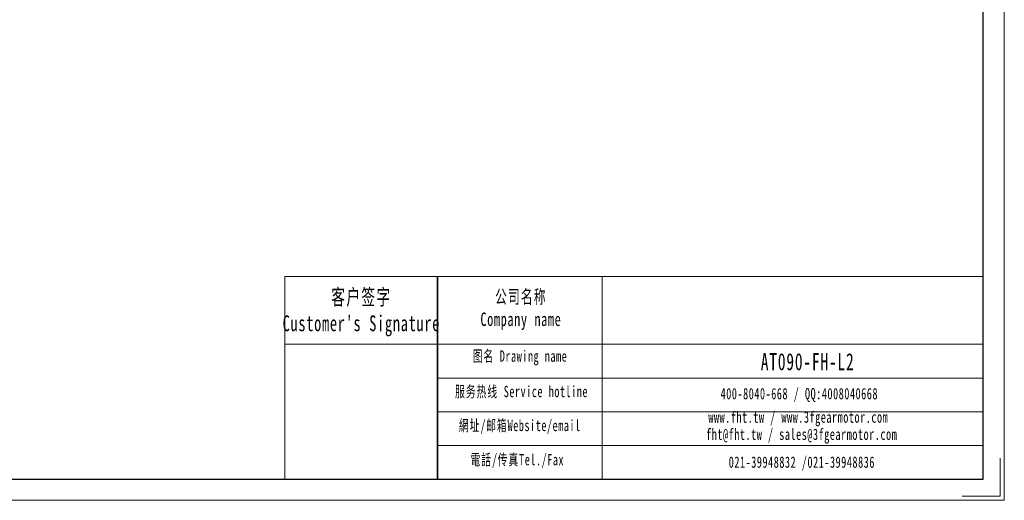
# Model space of a CAD drawing. Header units: millimetres. Extents: x -75 to 822, y -78 to 557.
# Tile 2 of 4: x 324 to 822, y -78 to 166. Entities that reach past the tile are written whole.
import ezdxf

# ---------------------------------------------------------------- set-up
doc = ezdxf.new("R2010")
doc.units = ezdxf.units.MM
doc.layers.get('0').update_dxf_attribs({"lineweight": 35})
for name, color, linetype, lineweight in [('7标注层', 4, 'Continuous', 18), ('SLD-0', 7, 'Continuous', 18), ('图框_外框线', 7, 'Continuous', 18)]:
    doc.layers.add(name, color=color, linetype=linetype, lineweight=lineweight)
doc.styles.add('标准', font='txt', dxfattribs={"width": 0.667})

msp = doc.modelspace()

# ---------------------------------------------------------------- linework, layer by layer
msp.add_line((535.2661, 35.5842), (535.2661, -66.9333))
at = {"layer": '7标注层', "color": 0}
msp.add_line((457.9327, 35.5842), (457.9327, -66.9158), dxfattribs=at)
at = {"layer": '图框_外框线'}
for p, q in [((457.9327, 35.5842), (535.2661, 35.5842)), ((535.2661, 35.5842), (535.2661, -66.9158)), ((535.2661, 35.5842), (811.3688, 35.5842)), ((618.5877, 35.5842), (618.5877, -66.9158)), ((457.9327, 1.3799), (535.2661, 1.3799)), ((535.2661, 1.3799), (811.3688, 1.3799)), ((535.2661, -15.7223), (811.3688, -15.7223)), ((535.2661, -32.8244), (811.3688, -32.8244)), ((535.2661, -49.9266), (811.3688, -49.9266))]:
    msp.add_line(p, q, dxfattribs=at)
at = {"layer": '图框_外框线', "color": 3}
msp.add_lwpolyline([(-74.8258, -77.5928), (822.0458, -77.5928), (822.0458, 556.6236), (-74.8258, 556.6236)], close=True, dxfattribs=at)
at = {"layer": '图框_外框线', "color": 3, "lineweight": 25}
msp.add_lwpolyline([(-21.4406, -66.9158), (811.3688, -66.9158), (811.3688, 545.9465), (-21.4406, 545.9465)], close=True, dxfattribs=at)
at = {"layer": '图框_外框线', "color": 3}
msp.add_lwpolyline([(819.9104, -56.2387), (819.9104, -75.4574), (800.6917, -75.4574)], dxfattribs=at)

# ---------------------------------------------------------------- texts
at = {"layer": 'SLD-0', "color": 1, "attachment_point": 2, "style": '标准'}
for s, insert, char_height, width in [("\\T1.1;客户签字\\PCustomer's Signature", (496.7327, 29.2563), 7.98101, 99.284588), ('\\T1.1;公司名称\\PCompany name', (577.4554, 28.8326), 6.840866, 88.567852), ('\\T1.1;图名 Drawing name', (576.9878, -1.7726), 5.700721, 72.904727), ('\\T1.1;\\pxt5.83333;{\\H1.263x;\\C256;AT090-FH-L2}', (722.5381, -3.1492), 6.840866, 58.081641), ('\\T1.1;服务热线 Service hotline', (577.7962, -19.6984), 5.700721, 81.22287), ('\\T1.1;400-8040-668 / QQ:4008040668', (718.3211, -20.7877), 5.700721, 165.978839), ('\\T1.1;www.fht.tw / www.3fgearmotor.com ', (717.7955, -32.6616), 5.700721, 166.165685), ('\\T1.1;網址/邮箱Website/email', (576.9085, -36.8738), 5.700721, 84.545363), ('\\T1.1;\\pxt12;fht@fht.tw / sales@3fgearmotor.com ', (719.5328, -41.3422), 5.700721, 166.165685), ('\\T1.1;電話/传真Tel./Fax', (575.6313, -54.1831), 5.700721, 85.562196), ('\\T1.1;021-39948832 /021-39948836 ', (719.5924, -55.4295), 5.700721, 126.88007)]:
    msp.add_mtext(s, dxfattribs=dict(at, insert=insert, char_height=char_height, width=width))

doc.saveas('drawing.dxf')
